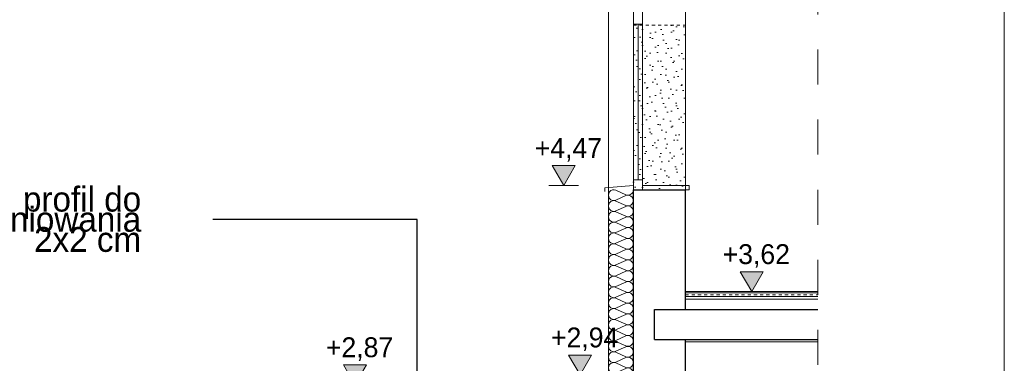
# Model space of a CAD drawing. Extents: x -366324 to -207045, y 68808 to 138616.
# Tile 29 of 170: x -333496 to -325574, y 82047 to 84815. Entities that reach past the tile are written whole.
import ezdxf

# ---------------------------------------------------------------- set-up
doc = ezdxf.new("R2010")
doc.units = 0
doc.header["$MEASUREMENT"] = 0
doc.linetypes.add('Dashed', pattern=[564.444447, 282.222223, -282.222223])
doc.linetypes.add('Hidden Line', pattern=[50, 25, -25])
for name, color, linetype, lineweight in [('A-Opisy_Nr_Pióra__21', 7, 'Continuous', 9), ('Arch okna_Nr_Pióra__21', 7, 'Continuous', 9), ('ARCH TABELA_Nr_Pióra__21', 7, 'Continuous', 9), ('Arch wykończenie_Nr_Pióra__46', 5, 'Continuous', 13), ('Arch wymiary_Nr_Pióra__21', 7, 'Continuous', 9), ('arch wypelnienia_Nr_Pióra__101', 8, 'Continuous', 13), ('INWENT.ŚCIANY_Nr_Pióra__1', 7, 'Continuous', 25), ('INWENT.ŚCIANY_Nr_Pióra__5', 7, 'Continuous', 13), ('Istniejące stropy_Nr_Pióra__1', 7, 'Continuous', 25), ('Istniejące stropy_Nr_Pióra__5', 7, 'Continuous', 13)]:
    doc.layers.add(name, color=color, linetype=linetype, lineweight=lineweight)
doc.layers.add('Arch ocieplenie', color=7, linetype='Continuous')
doc.layers.add('Arch wymiary', color=7, linetype='Continuous')
for name, color, linetype, lineweight, true_color in [('Arch ocieplenie_Nr_Pióra__25', 7, 'Continuous', 13, 0x40a5ff), ('Arch okna_Nr_Pióra__4', 7, 'Continuous', 9, 0x029e21), ('Arch stropy_Nr_Pióra__25', 7, 'Continuous', 13, 0x40a5ff), ('Arch wykończenie_Nr_Pióra__25', 7, 'Continuous', 13, 0x40a5ff), ('Istniejące stropy_Nr_Pióra__2', 7, 'Continuous', 13, 0x7f7f7f)]:
    doc.layers.add(name, color=color, linetype=linetype, lineweight=lineweight, true_color=true_color)
doc.styles.add('GENERATED_STYLE_1', font='txt')
doc.styles.add('GENERATED_STYLE_2', font='txt')
doc.dimstyles.new('GENERATED_STYLE__8', dxfattribs={"dimtxt": 0.18, "dimasz": 218.88, "dimexe": 0.18, "dimexo": 0.0625, "dimgap": 0.09, "dimtad": 0, "dimtih": 1, "dimtoh": 1, "dimdec": 4, "dimzin": 0, "dimdsep": 46, "dimcen": 0.09, "dimadec": 0, "dimazin": 0, "dimtfac": 1, "dimtdec": 4, "dimtmove": 0, "dimatfit": 3, "dimldrblk": 'ARROWHEAD_1', "dimfxl": 0, "dimtolj": 1, "dimtzin": 0, "dimarcsym": 0})

# ---------------------------------------------------------------- blocks, each defined once
blk = doc.blocks.new('Izolacja cieplna 14_8', base_point=(-328559, 81879.6))
at = {"layer": 'Arch ocieplenie_Nr_Pióra__25', "linetype": 'Continuous'}
for p, q in [((-328618.6, 83404.7), (-328699.4, 83440.9)), ((-328699.4, 83361.3), (-328618.6, 83397.4)), ((-328618.6, 83317.8), (-328699.4, 83354)), ((-328699.4, 83274.3), (-328618.6, 83310.5)), ((-328618.6, 83230.9), (-328699.4, 83267)), ((-328699.4, 83187.4), (-328618.6, 83223.5)), ((-328618.6, 83143.9), (-328699.4, 83180.1)), ((-328699.4, 83100.4), (-328618.6, 83136.6)), ((-328618.6, 83057), (-328699.4, 83093.1)), ((-328699.4, 83013.5), (-328618.6, 83049.7)), ((-328618.6, 82970), (-328699.4, 83006.2)), ((-328699.4, 82926.5), (-328618.6, 82962.7)), ((-328618.6, 82883.1), (-328699.4, 82919.2)), ((-328699.4, 82839.6), (-328618.6, 82875.8)), ((-328618.6, 82796.1), (-328699.4, 82832.3)), ((-328699.4, 82752.7), (-328618.6, 82788.8)), ((-328618.6, 82709.2), (-328699.4, 82745.4)), ((-328699.4, 82665.7), (-328618.6, 82701.9)), ((-328618.6, 82622.2), (-328699.4, 82658.4)), ((-328699.4, 82578.8), (-328618.6, 82614.9)), ((-328618.6, 82535.3), (-328699.4, 82571.5)), ((-328699.4, 82491.8), (-328618.6, 82528)), ((-328618.6, 82448.4), (-328699.4, 82484.5)), ((-328699.4, 82404.9), (-328618.6, 82441)), ((-328618.6, 82361.4), (-328699.4, 82397.6)), ((-328699.4, 82317.9), (-328618.6, 82354.1)), ((-328618.6, 82274.5), (-328699.4, 82310.6)), ((-328699.4, 82231), (-328618.6, 82267.2)), ((-328618.6, 82187.5), (-328699.4, 82223.7)), ((-328699.4, 82144), (-328618.6, 82180.2)), ((-328618.6, 82100.6), (-328699.4, 82136.7)), ((-328699.4, 82057.1), (-328618.6, 82093.3)), ((-328618.6, 82013.6), (-328699.4, 82049.8)), ((-328699.4, 81970.2), (-328618.6, 82006.3)), ((-328618.6, 81926.7), (-328699.4, 81962.9)), ((-328699.4, 81883.2), (-328618.6, 81919.4))]:
    blk.add_line(p, q, dxfattribs=at)
for centre, start_param, end_param in [((-328716.5, 83401.1), 5.870392, 9.837571), ((-328601.5, 83444.6), 2.7288, 4.712389), ((-328716.5, 83314.1), 5.870392, 9.837571), ((-328601.5, 83357.6), 2.7288, 6.695979), ((-328716.5, 83227.2), 5.870392, 9.837571), ((-328601.5, 83270.7), 2.7288, 6.695979), ((-328716.5, 83140.3), 5.870392, 9.837571), ((-328601.5, 83183.7), 2.7288, 6.695979), ((-328601.5, 83096.8), 2.7288, 6.695979), ((-328716.5, 83053.3), 5.870392, 9.837571), ((-328601.5, 83009.8), 2.7288, 6.695979), ((-328716.5, 82966.4), 5.870392, 9.837571), ((-328601.5, 82922.9), 2.7288, 6.695979), ((-328716.5, 82879.4), 5.870392, 9.837571), ((-328601.5, 82835.9), 2.7288, 6.695979), ((-328716.5, 82792.5), 5.870392, 9.837571), ((-328601.5, 82749), 2.7288, 6.695979), ((-328716.5, 82705.5), 5.870392, 9.837571), ((-328601.5, 82662.1), 2.7288, 6.695979), ((-328716.5, 82618.6), 5.870392, 9.837571), ((-328716.5, 82531.6), 5.870392, 9.837571), ((-328601.5, 82575.1), 2.7288, 6.695979), ((-328716.5, 82444.7), 5.870392, 9.837571), ((-328601.5, 82488.2), 2.7288, 6.695979), ((-328716.5, 82357.8), 5.870392, 9.837571), ((-328601.5, 82401.2), 2.7288, 6.695979), ((-328716.5, 82270.8), 5.870392, 9.837571), ((-328601.5, 82314.3), 2.7288, 6.695979), ((-328716.5, 82183.9), 5.870392, 9.837571), ((-328601.5, 82227.3), 2.7288, 6.695979), ((-328601.5, 82140.4), 2.7288, 6.695979), ((-328716.5, 82096.9), 5.870392, 9.837571), ((-328601.5, 82053.4), 2.7288, 6.695979), ((-328716.5, 82010), 5.870392, 9.837571), ((-328601.5, 81966.5), 2.7288, 6.695979), ((-328716.5, 81923), 5.870392, 9.837571), ((-328601.5, 81879.6), 4.712389, 6.695979)]:
    blk.add_ellipse(centre, major_axis=(0, 43.5), ratio=0.978455, start_param=start_param, end_param=end_param, dxfattribs=at)
blk = doc.blocks.new('Wymiary_13', base_point=(-327606.9, 82624.6))
at = {"layer": 'Arch wymiary_Nr_Pióra__21', "linetype": 'Continuous'}
blk.add_hatch(color=256, dxfattribs=at).paths.add_polyline_path([(-327606.9, 82624.6), (-327699.7, 82784.6), (-327514.1, 82784.6)], flags=0)
for p, q in [((-327606.9, 82624.6), (-327699.7, 82784.6)), ((-327699.7, 82784.6), (-327514.1, 82784.6)), ((-327514.1, 82784.6), (-327606.9, 82624.6)), ((-327606.9, 82624.6), (-327726.9, 82624.6)), ((-327606.9, 82624.6), (-327486.9, 82624.6))]:
    blk.add_line(p, q, dxfattribs=at)
at = {"layer": 'Arch wymiary_Nr_Pióra__21', "insert": (-327840.3, 82816.6), "char_height": 160, "attachment_point": 7, "style": 'GENERATED_STYLE_1'}
blk.add_mtext('{+3,62}', dxfattribs=at)
blk = doc.blocks.new('Wymiary_15', base_point=(-328988, 81953.6))
at = {"layer": 'Arch wymiary_Nr_Pióra__21', "linetype": 'Continuous'}
blk.add_hatch(color=256, dxfattribs=at).paths.add_polyline_path([(-328988, 81953.6), (-329080.8, 82113.6), (-328895.2, 82113.6)], flags=0)
for p, q in [((-328988, 81953.6), (-329080.8, 82113.6)), ((-329080.8, 82113.6), (-328895.2, 82113.6)), ((-328895.2, 82113.6), (-328988, 81953.6)), ((-328988, 81953.6), (-329108, 81953.6)), ((-328988, 81953.6), (-328868, 81953.6))]:
    blk.add_line(p, q, dxfattribs=at)
at = {"layer": 'Arch wymiary_Nr_Pióra__21', "insert": (-329221.4, 82145.6), "char_height": 160, "attachment_point": 7, "style": 'GENERATED_STYLE_1'}
blk.add_mtext('{+2,94}', dxfattribs=at)
blk = doc.blocks.new('Wymiary_33', base_point=(-330799, 81874.8))
at = {"layer": 'Arch wymiary_Nr_Pióra__21', "linetype": 'Continuous'}
blk.add_hatch(color=256, dxfattribs=at).paths.add_polyline_path([(-330799, 81874.8), (-330891.8, 82034.8), (-330706.2, 82034.8)], flags=0)
for p, q in [((-330799, 81874.8), (-330891.8, 82034.8)), ((-330891.8, 82034.8), (-330706.2, 82034.8)), ((-330706.2, 82034.8), (-330799, 81874.8)), ((-330799, 81874.8), (-330919, 81874.8)), ((-330799, 81874.8), (-330679, 81874.8))]:
    blk.add_line(p, q, dxfattribs=at)
at = {"layer": 'Arch wymiary_Nr_Pióra__21', "insert": (-331032.4, 82066.8), "char_height": 160, "attachment_point": 7, "style": 'GENERATED_STYLE_1'}
blk.add_mtext('{+2,87}', dxfattribs=at)
blk = doc.blocks.new('Wymiary_105', base_point=(-329119, 83479.6))
at = {"layer": 'Arch wymiary_Nr_Pióra__21', "linetype": 'Continuous'}
blk.add_hatch(color=256, dxfattribs=at).paths.add_polyline_path([(-329119, 83479.6), (-329211.8, 83639.6), (-329026.2, 83639.6)], flags=0)
for p, q in [((-329119, 83479.6), (-329211.8, 83639.6)), ((-329211.8, 83639.6), (-329026.2, 83639.6)), ((-329026.2, 83639.6), (-329119, 83479.6)), ((-329119, 83479.6), (-329239, 83479.6)), ((-329119, 83479.6), (-328999, 83479.6))]:
    blk.add_line(p, q, dxfattribs=at)
at = {"layer": 'Arch wymiary_Nr_Pióra__21', "insert": (-329352.4, 83671.6), "char_height": 160, "attachment_point": 7, "style": 'GENERATED_STYLE_1'}
blk.add_mtext('{+4,47}', dxfattribs=at)
blk = doc.blocks.new('ARROWHEAD_1')
at = {"color": 0, "linetype": 'Continuous', "lineweight": 0}
blk.add_line((0, 0), (-1, 0), dxfattribs=at)
blk.add_circle((0, 0), 0.25, dxfattribs=at)

msp = doc.modelspace()

# ---------------------------------------------------------------- hatches: boundary and pattern name
at = {"layer": 'arch wypelnienia_Nr_Pióra__101', "linetype": 'Continuous'}
h = msp.add_hatch(dxfattribs=at)
h.set_pattern_fill('Cut_Stone', color=256, style=0, pattern_type=2)
h.set_pattern_definition([(45, (0, 200), (-63.63961, 63.63961), [0, -60, 0, -90]), (110, (200, 200), (84.572336, 30.781813), [0, -44, 0, -76])])
h.paths.add_polyline_path([(-328559, 84769.6), (-328559, 83444.6), (-328139, 83444.6), (-328139, 84769.6)], flags=0)

# ---------------------------------------------------------------- linework, layer by layer
at = {"layer": 'Arch okna_Nr_Pióra__21', "linetype": 'Dashed'}
msp.add_line((-327074.7, 86832.2), (-327074.7, 76809.6), dxfattribs=at)
at = {"layer": 'Arch okna_Nr_Pióra__4', "linetype": 'Continuous'}
for p, q in [((-328559, 83444.6), (-328559, 85599.6)), ((-328484, 83444.6), (-328484, 85599.6)), ((-328484, 84779.6), (-328559, 84779.6)), ((-328521.5, 83524.6), (-328521.5, 84779.6)), ((-328484, 83524.6), (-328559, 83524.6)), ((-328559, 83479.6), (-328789, 83459.6)), ((-328789, 83459.6), (-328789, 83429.6)), ((-328109, 83479.6), (-328484, 83479.6)), ((-328139, 83444.6), (-328109, 83444.6)), ((-328109, 83444.6), (-328109, 83479.6))]:
    msp.add_line(p, q, dxfattribs=at)
at = {"layer": 'Arch stropy_Nr_Pióra__25', "linetype": 'Continuous'}
for p, q in [((-327074.7, 82624.6), (-328139, 82624.6)), ((-327074.7, 82614.6), (-328139, 82614.6)), ((-327074.7, 82584.6), (-328139, 82584.6)), ((-327074.7, 82564.6), (-328139, 82564.6))]:
    msp.add_line(p, q, dxfattribs=at)
at = {"layer": 'ARCH TABELA_Nr_Pióra__21', "linetype": 'Continuous'}
msp.add_line((-325574.3, 97758.4), (-325574.3, 69308.4), dxfattribs=at)
at = {"layer": 'Arch wykończenie_Nr_Pióra__25', "linetype": 'Continuous'}
msp.add_line((-328759, 85549.6), (-328759, 83462.2), dxfattribs=at)
at = {"layer": 'Arch wykończenie_Nr_Pióra__46', "linetype": 'Continuous'}
msp.add_line((-328759, 81879.6), (-328759, 83462.2), dxfattribs=at)
at = {"layer": 'INWENT.ŚCIANY_Nr_Pióra__1', "linetype": 'Continuous'}
for p, q in [((-328559, 81929.6), (-328559, 83444.6)), ((-328559, 83444.6), (-328139, 83444.6)), ((-328139, 82479.6), (-328139, 83444.6)), ((-328139, 81929.6), (-328139, 82239.6))]:
    msp.add_line(p, q, dxfattribs=at)
at = {"layer": 'INWENT.ŚCIANY_Nr_Pióra__5', "linetype": 'Continuous'}
for p, q in [((-328559, 83444.6), (-328559, 85599.6)), ((-328139, 83444.6), (-328139, 85599.6))]:
    msp.add_line(p, q, dxfattribs=at)
at = {"layer": 'Istniejące stropy_Nr_Pióra__1', "linetype": 'Continuous'}
for p, q in [((-328389, 82239.6), (-328389, 82479.6)), ((-328389, 82479.6), (-327074.7, 82479.6)), ((-328389, 82239.6), (-327074.7, 82239.6))]:
    msp.add_line(p, q, dxfattribs=at)
at = {"layer": 'Istniejące stropy_Nr_Pióra__2', "linetype": 'Hidden Line'}
for p, q in [((-328559, 84769.6), (-328139, 84769.6)), ((-328139, 82599.6), (-327074.7, 82599.6))]:
    msp.add_line(p, q, dxfattribs=at)
at = {"layer": 'Istniejące stropy_Nr_Pióra__5', "linetype": 'Continuous'}
msp.add_line((-328139, 82219.6), (-327074.7, 82219.6), dxfattribs=at)

# ---------------------------------------------------------------- block references
at = {"layer": 'Arch ocieplenie', "color": 104, "linetype": 'Continuous', "lineweight": 9, "true_color": 0x029e21}
msp.add_blockref('Izolacja cieplna 14_8', (-328559, 81879.6), dxfattribs=at)
at = {"layer": 'Arch wymiary', "linetype": 'Continuous'}
for name, p in [('Wymiary_105', (-329119, 83479.6)), ('Wymiary_13', (-327606.9, 82624.6)), ('Wymiary_15', (-328988, 81953.6)), ('Wymiary_33', (-330799, 81874.8))]:
    msp.add_blockref(name, p, dxfattribs=at)

# ---------------------------------------------------------------- texts
at = {"layer": 'A-Opisy_Nr_Pióra__21', "linetype": 'Continuous', "insert": (-332518.8, 83205.6), "char_height": 200, "width": 2048.01, "attachment_point": 6, "line_spacing_factor": 0.486739, "style": 'GENERATED_STYLE_2'}
msp.add_mtext('{profil do boniowania\\P2x2 cm}', dxfattribs=at)

# ---------------------------------------------------------------- leaders
at = {"layer": 'A-Opisy_Nr_Pióra__21', "linetype": 'Continuous', "annotation_type": 0, "has_hookline": 1, "hookline_direction": 1, "text_width": 1552.4}
msp.add_leader([(-330298.9, 81389.6), (-330298.9, 83204.5), (-331943.1, 83204.5)], dimstyle='GENERATED_STYLE__8', dxfattribs=at)

doc.saveas('drawing.dxf')
